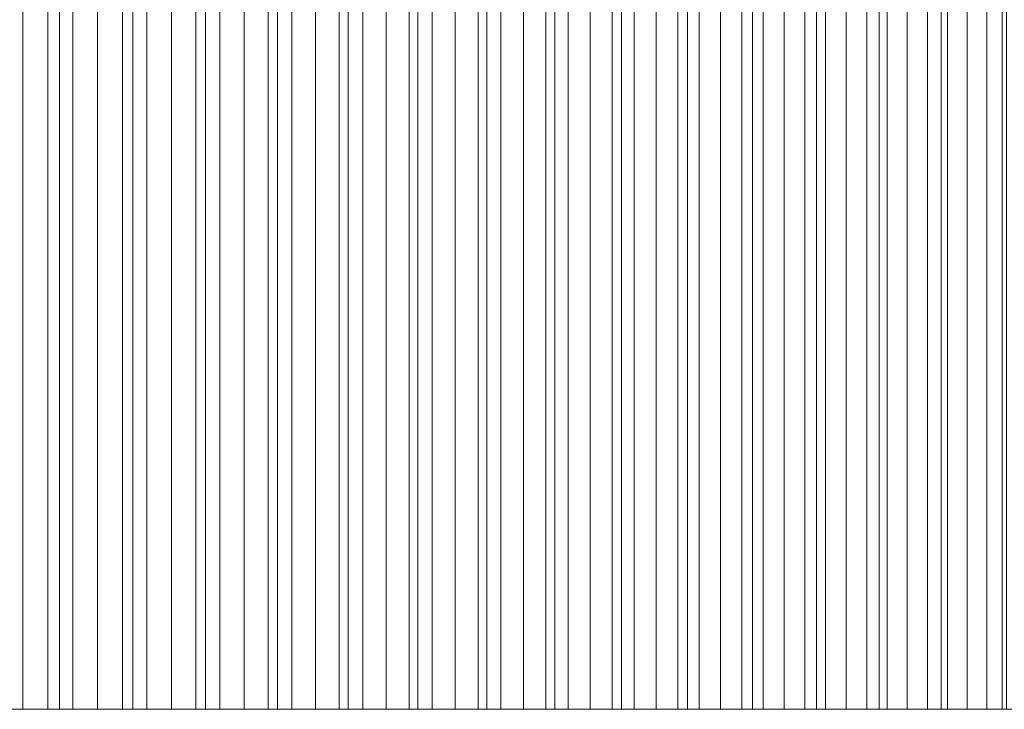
# Model space of a CAD drawing. Header units: centimetres. Extents: x -72 to 74, y -14 to 13.
# Tile 55 of 61: x 66.65 to 69.5, y 9.3 to 11.3. Entities that reach past the tile are written whole.
import ezdxf

# ---------------------------------------------------------------- set-up
doc = ezdxf.new("R2010")
doc.units = ezdxf.units.CM
doc.header["$LTSCALE"] = 2.54
doc.layers.add('Lucido design-1', color=7, linetype='Continuous')

# ---------------------------------------------------------------- blocks, each defined once
blk = doc.blocks.new('Gruppo-2-1')
at = {"color": 230, "linetype": 'Continuous', "lineweight": 9}
for points in [[(29.3447, 13.3, -58.895), (29.3447, 9.3, -58.895), (74.3955, 9.3, -58.895), (74.3955, 13.3, -58.895)], [(73.3955, 13.3, -57.895), (73.3955, 9.3, -57.895), (29.3447, 9.3, -57.895), (29.3447, 13.3, -57.895)], [(66.7602, 13.3, 121.1988), (66.7602, 9.3, 121.1988), (66.5439, 9.3, 121.5169), (66.5439, 13.3, 121.5169)], [(66.5808, 13.3, 119.6472), (66.5808, 9.3, 119.6472), (66.6539, 9.3, 119.5317), (66.6539, 13.3, 119.5317)], [(66.6539, 13.3, 119.5317), (66.6539, 9.3, 119.5317), (66.7267, 9.3, 119.4159), (66.7267, 13.3, 119.4159)], [(66.7267, 13.3, 119.4159), (66.7267, 9.3, 119.4159), (66.7991, 9.3, 119.2999), (66.7991, 13.3, 119.2999)], [(66.9737, 13.3, 120.8789), (66.9737, 9.3, 120.8789), (66.7602, 9.3, 121.1988), (66.7602, 13.3, 121.1988)], [(66.7991, 13.3, 119.2999), (66.7991, 9.3, 119.2999), (66.8712, 9.3, 119.1837), (66.8712, 13.3, 119.1837)], [(66.8712, 13.3, 119.1837), (66.8712, 9.3, 119.1837), (66.9429, 9.3, 119.0672), (66.9429, 13.3, 119.0672)], [(66.9429, 13.3, 119.0672), (66.9429, 9.3, 119.0672), (67.0142, 9.3, 118.9505), (67.0142, 13.3, 118.9505)], [(67.1845, 13.3, 120.5572), (67.1845, 9.3, 120.5572), (66.9737, 9.3, 120.8789), (66.9737, 13.3, 120.8789)], [(67.0142, 13.3, 118.9505), (67.0142, 9.3, 118.9505), (67.0852, 9.3, 118.8336), (67.0852, 13.3, 118.8336)], [(67.0852, 13.3, 118.8336), (67.0852, 9.3, 118.8336), (67.1558, 9.3, 118.7165), (67.1558, 13.3, 118.7165)], [(67.1558, 13.3, 118.7165), (67.1558, 9.3, 118.7165), (67.2261, 9.3, 118.5992), (67.2261, 13.3, 118.5992)], [(67.3925, 13.3, 120.2337), (67.3925, 9.3, 120.2337), (67.1845, 9.3, 120.5572), (67.1845, 13.3, 120.5572)], [(67.2261, 13.3, 118.5992), (67.2261, 9.3, 118.5992), (67.296, 9.3, 118.4816), (67.296, 13.3, 118.4816)], [(67.296, 13.3, 118.4816), (67.296, 9.3, 118.4816), (67.3655, 9.3, 118.3638), (67.3655, 13.3, 118.3638)], [(67.3655, 13.3, 118.3638), (67.3655, 9.3, 118.3638), (67.4346, 9.3, 118.2459), (67.4346, 13.3, 118.2459)], [(67.5978, 13.3, 119.9084), (67.5978, 9.3, 119.9084), (67.3925, 9.3, 120.2337), (67.3925, 13.3, 120.2337)], [(67.4346, 13.3, 118.2459), (67.4346, 9.3, 118.2459), (67.5034, 9.3, 118.1277), (67.5034, 13.3, 118.1277)], [(67.5034, 13.3, 118.1277), (67.5034, 9.3, 118.1277), (67.5718, 9.3, 118.0092), (67.5718, 13.3, 118.0092)], [(67.5718, 13.3, 118.0092), (67.5718, 9.3, 118.0092), (67.6399, 9.3, 117.8906), (67.6399, 13.3, 117.8906)], [(67.8003, 13.3, 119.5814), (67.8003, 9.3, 119.5814), (67.5978, 9.3, 119.9084), (67.5978, 13.3, 119.9084)], [(67.6399, 13.3, 117.8906), (67.6399, 9.3, 117.8906), (67.7076, 9.3, 117.7718), (67.7076, 13.3, 117.7718)], [(67.7076, 13.3, 117.7718), (67.7076, 9.3, 117.7718), (67.7749, 9.3, 117.6527), (67.7749, 13.3, 117.6527)], [(67.7749, 13.3, 117.6527), (67.7749, 9.3, 117.6527), (67.8418, 9.3, 117.5335), (67.8418, 13.3, 117.5335)], [(68, 13.3, 119.2527), (68, 9.3, 119.2527), (67.8003, 9.3, 119.5814), (67.8003, 13.3, 119.5814)], [(67.8418, 13.3, 117.5335), (67.8418, 9.3, 117.5335), (67.9084, 9.3, 117.414), (67.9084, 13.3, 117.414)], [(67.9084, 13.3, 117.414), (67.9084, 9.3, 117.414), (67.9746, 9.3, 117.2943), (67.9746, 13.3, 117.2943)], [(67.9746, 13.3, 117.2943), (67.9746, 9.3, 117.2943), (68.0404, 9.3, 117.1745), (68.0404, 13.3, 117.1745)], [(68.1968, 13.3, 118.9222), (68.1968, 9.3, 118.9222), (68, 9.3, 119.2527), (68, 13.3, 119.2527)], [(68.0404, 13.3, 117.1745), (68.0404, 9.3, 117.1745), (68.1059, 9.3, 117.0544), (68.1059, 13.3, 117.0544)], [(68.1059, 13.3, 117.0544), (68.1059, 9.3, 117.0544), (68.171, 9.3, 116.9341), (68.171, 13.3, 116.9341)], [(68.171, 13.3, 116.9341), (68.171, 9.3, 116.9341), (68.2357, 9.3, 116.8136), (68.2357, 13.3, 116.8136)], [(68.3908, 13.3, 118.5901), (68.3908, 9.3, 118.5901), (68.1968, 9.3, 118.9222), (68.1968, 13.3, 118.9222)], [(68.2357, 13.3, 116.8136), (68.2357, 9.3, 116.8136), (68.3, 9.3, 116.6929), (68.3, 13.3, 116.6929)], [(68.3, 13.3, 116.6929), (68.3, 9.3, 116.6929), (68.3639, 9.3, 116.5721), (68.3639, 13.3, 116.5721)], [(68.3639, 13.3, 116.5721), (68.3639, 9.3, 116.5721), (68.4275, 9.3, 116.451), (68.4275, 13.3, 116.451)], [(68.582, 13.3, 118.2564), (68.582, 9.3, 118.2564), (68.3908, 9.3, 118.5901), (68.3908, 13.3, 118.5901)], [(68.4275, 13.3, 116.451), (68.4275, 9.3, 116.451), (68.4907, 9.3, 116.3297), (68.4907, 13.3, 116.3297)], [(68.4907, 13.3, 116.3297), (68.4907, 9.3, 116.3297), (68.5536, 9.3, 116.2082), (68.5536, 13.3, 116.2082)], [(68.5536, 13.3, 116.2082), (68.5536, 9.3, 116.2082), (68.616, 9.3, 116.0866), (68.616, 13.3, 116.0866)], [(68.7703, 13.3, 117.921), (68.7703, 9.3, 117.921), (68.582, 9.3, 118.2564), (68.582, 13.3, 118.2564)], [(68.616, 13.3, 116.0866), (68.616, 9.3, 116.0866), (68.6781, 9.3, 115.9647), (68.6781, 13.3, 115.9647)], [(68.6781, 13.3, 115.9647), (68.6781, 9.3, 115.9647), (68.7398, 9.3, 115.8426), (68.7398, 13.3, 115.8426)], [(68.7398, 13.3, 115.8426), (68.7398, 9.3, 115.8426), (68.8011, 9.3, 115.7204), (68.8011, 13.3, 115.7204)], [(68.9558, 13.3, 117.584), (68.9558, 9.3, 117.584), (68.7703, 9.3, 117.921), (68.7703, 13.3, 117.921)], [(68.8011, 13.3, 115.7204), (68.8011, 9.3, 115.7204), (68.862, 9.3, 115.598), (68.862, 13.3, 115.598)], [(68.862, 13.3, 115.598), (68.862, 9.3, 115.598), (68.9226, 9.3, 115.4753), (68.9226, 13.3, 115.4753)], [(68.9226, 13.3, 115.4753), (68.9226, 9.3, 115.4753), (68.9827, 9.3, 115.3525), (68.9827, 13.3, 115.3525)], [(69.1384, 13.3, 117.2455), (69.1384, 9.3, 117.2455), (68.9558, 9.3, 117.584), (68.9558, 13.3, 117.584)], [(68.9827, 13.3, 115.3525), (68.9827, 9.3, 115.3525), (69.0425, 9.3, 115.2295), (69.0425, 13.3, 115.2295)], [(69.0425, 13.3, 115.2295), (69.0425, 9.3, 115.2295), (69.1019, 9.3, 115.1063), (69.1019, 13.3, 115.1063)], [(69.1019, 13.3, 115.1063), (69.1019, 9.3, 115.1063), (69.1609, 9.3, 114.983), (69.1609, 13.3, 114.983)], [(69.318, 13.3, 116.9054), (69.318, 9.3, 116.9054), (69.1384, 9.3, 117.2455), (69.1384, 13.3, 117.2455)], [(69.1609, 13.3, 114.983), (69.1609, 9.3, 114.983), (69.2196, 9.3, 114.8594), (69.2196, 13.3, 114.8594)], [(69.2196, 13.3, 114.8594), (69.2196, 9.3, 114.8594), (69.2778, 9.3, 114.7357), (69.2778, 13.3, 114.7357)], [(69.2778, 13.3, 114.7357), (69.2778, 9.3, 114.7357), (69.3357, 9.3, 114.6118), (69.3357, 13.3, 114.6118)], [(69.4948, 13.3, 116.5638), (69.4948, 9.3, 116.5638), (69.318, 9.3, 116.9054), (69.318, 13.3, 116.9054)], [(69.3357, 13.3, 114.6118), (69.3357, 9.3, 114.6118), (69.3932, 9.3, 114.4877), (69.3932, 13.3, 114.4877)], [(69.3932, 13.3, 114.4877), (69.3932, 9.3, 114.4877), (69.4503, 9.3, 114.3634), (69.4503, 13.3, 114.3634)], [(69.4503, 13.3, 114.3634), (69.4503, 9.3, 114.3634), (69.507, 9.3, 114.239), (69.507, 13.3, 114.239)], [(69.6686, 13.3, 116.2207), (69.6686, 9.3, 116.2207), (69.4948, 9.3, 116.5638), (69.4948, 13.3, 116.5638)]]:
    blk.add_3dface(points, dxfattribs=at)
for points, invisible_edges in [([(29.3447, 9.3, -58.895), (29.3447, 9.3, -57.895), (73.3955, 9.3, -57.895), (29.3447, 9.3, -58.895)], 12), ([(74.3955, 9.3, -58.895), (29.3447, 9.3, -58.895), (73.3955, 9.3, -57.895), (74.3955, 9.3, -58.895)], 14), ([(65.9064, 9.3, 120.6768), (66.5439, 9.3, 121.5169), (66.9737, 9.3, 120.8789), (65.9064, 9.3, 120.6768)], 15), ([(65.9828, 9.3, 120.5634), (65.9064, 9.3, 120.6768), (66.9737, 9.3, 120.8789), (65.9828, 9.3, 120.5634)], 14), ([(66.0588, 9.3, 120.4497), (65.9828, 9.3, 120.5634), (66.9737, 9.3, 120.8789), (66.0588, 9.3, 120.4497)], 14), ([(66.1344, 9.3, 120.3357), (66.0588, 9.3, 120.4497), (66.9737, 9.3, 120.8789), (66.1344, 9.3, 120.3357)], 14), ([(66.2097, 9.3, 120.2216), (66.1344, 9.3, 120.3357), (66.9737, 9.3, 120.8789), (66.2097, 9.3, 120.2216)], 14), ([(66.2846, 9.3, 120.1072), (66.2097, 9.3, 120.2216), (66.9737, 9.3, 120.8789), (66.2846, 9.3, 120.1072)], 14), ([(66.3592, 9.3, 119.9925), (66.2846, 9.3, 120.1072), (66.9737, 9.3, 120.8789), (66.3592, 9.3, 119.9925)], 14), ([(66.3592, 9.3, 119.9925), (66.9737, 9.3, 120.8789), (67.3925, 9.3, 120.2337), (66.3592, 9.3, 119.9925)], 15), ([(66.4334, 9.3, 119.8777), (66.3592, 9.3, 119.9925), (67.3925, 9.3, 120.2337), (66.4334, 9.3, 119.8777)], 14), ([(66.5073, 9.3, 119.7626), (66.4334, 9.3, 119.8777), (67.3925, 9.3, 120.2337), (66.5073, 9.3, 119.7626)], 14), ([(66.5808, 9.3, 119.6472), (66.5073, 9.3, 119.7626), (67.3925, 9.3, 120.2337), (66.5808, 9.3, 119.6472)], 14), ([(66.5439, 9.3, 121.5169), (66.7602, 9.3, 121.1988), (66.9737, 9.3, 120.8789), (66.5439, 9.3, 121.5169)], 12), ([(66.6539, 9.3, 119.5317), (66.5808, 9.3, 119.6472), (67.3925, 9.3, 120.2337), (66.6539, 9.3, 119.5317)], 14), ([(66.6539, 9.3, 119.5317), (67.3925, 9.3, 120.2337), (67.5978, 9.3, 119.9084), (66.6539, 9.3, 119.5317)], 13), ([(66.7267, 9.3, 119.4159), (66.6539, 9.3, 119.5317), (67.5978, 9.3, 119.9084), (66.7267, 9.3, 119.4159)], 14), ([(66.7991, 9.3, 119.2999), (66.7267, 9.3, 119.4159), (67.5978, 9.3, 119.9084), (66.7991, 9.3, 119.2999)], 14), ([(66.8712, 9.3, 119.1837), (66.7991, 9.3, 119.2999), (67.5978, 9.3, 119.9084), (66.8712, 9.3, 119.1837)], 14), ([(66.9429, 9.3, 119.0672), (66.8712, 9.3, 119.1837), (67.5978, 9.3, 119.9084), (66.9429, 9.3, 119.0672)], 14), ([(66.9429, 9.3, 119.0672), (67.5978, 9.3, 119.9084), (68, 9.3, 119.2527), (66.9429, 9.3, 119.0672)], 15), ([(67.0142, 9.3, 118.9505), (66.9429, 9.3, 119.0672), (68, 9.3, 119.2527), (67.0142, 9.3, 118.9505)], 14), ([(66.9737, 9.3, 120.8789), (67.1845, 9.3, 120.5572), (67.3925, 9.3, 120.2337), (66.9737, 9.3, 120.8789)], 12), ([(67.0852, 9.3, 118.8336), (67.0142, 9.3, 118.9505), (68, 9.3, 119.2527), (67.0852, 9.3, 118.8336)], 14), ([(67.1558, 9.3, 118.7165), (67.0852, 9.3, 118.8336), (68, 9.3, 119.2527), (67.1558, 9.3, 118.7165)], 14), ([(67.2261, 9.3, 118.5992), (67.1558, 9.3, 118.7165), (68, 9.3, 119.2527), (67.2261, 9.3, 118.5992)], 14), ([(67.2261, 9.3, 118.5992), (68, 9.3, 119.2527), (68.1968, 9.3, 118.9222), (67.2261, 9.3, 118.5992)], 13), ([(67.296, 9.3, 118.4816), (67.2261, 9.3, 118.5992), (68.1968, 9.3, 118.9222), (67.296, 9.3, 118.4816)], 14), ([(67.3655, 9.3, 118.3638), (67.296, 9.3, 118.4816), (68.1968, 9.3, 118.9222), (67.3655, 9.3, 118.3638)], 14), ([(67.4346, 9.3, 118.2459), (67.3655, 9.3, 118.3638), (68.1968, 9.3, 118.9222), (67.4346, 9.3, 118.2459)], 14), ([(67.5034, 9.3, 118.1277), (67.4346, 9.3, 118.2459), (68.1968, 9.3, 118.9222), (67.5034, 9.3, 118.1277)], 14), ([(67.5034, 9.3, 118.1277), (68.1968, 9.3, 118.9222), (68.582, 9.3, 118.2564), (67.5034, 9.3, 118.1277)], 15), ([(67.5718, 9.3, 118.0092), (67.5034, 9.3, 118.1277), (68.582, 9.3, 118.2564), (67.5718, 9.3, 118.0092)], 14), ([(67.6399, 9.3, 117.8906), (67.5718, 9.3, 118.0092), (68.582, 9.3, 118.2564), (67.6399, 9.3, 117.8906)], 14), ([(67.5978, 9.3, 119.9084), (67.8003, 9.3, 119.5814), (68, 9.3, 119.2527), (67.5978, 9.3, 119.9084)], 12), ([(67.7076, 9.3, 117.7718), (67.6399, 9.3, 117.8906), (68.582, 9.3, 118.2564), (67.7076, 9.3, 117.7718)], 14), ([(67.7749, 9.3, 117.6527), (67.7076, 9.3, 117.7718), (68.582, 9.3, 118.2564), (67.7749, 9.3, 117.6527)], 14), ([(67.8418, 9.3, 117.5335), (67.7749, 9.3, 117.6527), (68.582, 9.3, 118.2564), (67.8418, 9.3, 117.5335)], 14), ([(67.9084, 9.3, 117.414), (67.8418, 9.3, 117.5335), (68.582, 9.3, 118.2564), (67.9084, 9.3, 117.414)], 14), ([(67.9084, 9.3, 117.414), (68.582, 9.3, 118.2564), (68.9558, 9.3, 117.584), (67.9084, 9.3, 117.414)], 15), ([(67.9746, 9.3, 117.2943), (67.9084, 9.3, 117.414), (68.9558, 9.3, 117.584), (67.9746, 9.3, 117.2943)], 14), ([(68.0404, 9.3, 117.1745), (67.9746, 9.3, 117.2943), (68.9558, 9.3, 117.584), (68.0404, 9.3, 117.1745)], 14), ([(68.1059, 9.3, 117.0544), (68.0404, 9.3, 117.1745), (68.9558, 9.3, 117.584), (68.1059, 9.3, 117.0544)], 14), ([(68.171, 9.3, 116.9341), (68.1059, 9.3, 117.0544), (68.9558, 9.3, 117.584), (68.171, 9.3, 116.9341)], 14), ([(68.171, 9.3, 116.9341), (68.9558, 9.3, 117.584), (69.1384, 9.3, 117.2455), (68.171, 9.3, 116.9341)], 13), ([(68.2357, 9.3, 116.8136), (68.171, 9.3, 116.9341), (69.1384, 9.3, 117.2455), (68.2357, 9.3, 116.8136)], 14), ([(68.1968, 9.3, 118.9222), (68.3908, 9.3, 118.5901), (68.582, 9.3, 118.2564), (68.1968, 9.3, 118.9222)], 12), ([(68.3, 9.3, 116.6929), (68.2357, 9.3, 116.8136), (69.1384, 9.3, 117.2455), (68.3, 9.3, 116.6929)], 14), ([(68.3639, 9.3, 116.5721), (68.3, 9.3, 116.6929), (69.1384, 9.3, 117.2455), (68.3639, 9.3, 116.5721)], 14), ([(68.4275, 9.3, 116.451), (68.3639, 9.3, 116.5721), (69.1384, 9.3, 117.2455), (68.4275, 9.3, 116.451)], 14), ([(68.4275, 9.3, 116.451), (69.1384, 9.3, 117.2455), (69.4948, 9.3, 116.5638), (68.4275, 9.3, 116.451)], 15), ([(68.4907, 9.3, 116.3297), (68.4275, 9.3, 116.451), (69.4948, 9.3, 116.5638), (68.4907, 9.3, 116.3297)], 14), ([(68.5536, 9.3, 116.2082), (68.4907, 9.3, 116.3297), (69.4948, 9.3, 116.5638), (68.5536, 9.3, 116.2082)], 14), ([(68.616, 9.3, 116.0866), (68.5536, 9.3, 116.2082), (69.4948, 9.3, 116.5638), (68.616, 9.3, 116.0866)], 14), ([(68.582, 9.3, 118.2564), (68.7703, 9.3, 117.921), (68.9558, 9.3, 117.584), (68.582, 9.3, 118.2564)], 12), ([(68.6781, 9.3, 115.9647), (68.616, 9.3, 116.0866), (69.4948, 9.3, 116.5638), (68.6781, 9.3, 115.9647)], 14), ([(68.7398, 9.3, 115.8426), (68.6781, 9.3, 115.9647), (69.4948, 9.3, 116.5638), (68.7398, 9.3, 115.8426)], 14), ([(68.8011, 9.3, 115.7204), (68.7398, 9.3, 115.8426), (69.4948, 9.3, 116.5638), (68.8011, 9.3, 115.7204)], 14), ([(68.8011, 9.3, 115.7204), (69.4948, 9.3, 116.5638), (69.8395, 9.3, 115.8761), (68.8011, 9.3, 115.7204)], 15), ([(68.862, 9.3, 115.598), (68.8011, 9.3, 115.7204), (69.8395, 9.3, 115.8761), (68.862, 9.3, 115.598)], 14), ([(68.9226, 9.3, 115.4753), (68.862, 9.3, 115.598), (69.8395, 9.3, 115.8761), (68.9226, 9.3, 115.4753)], 14), ([(68.9827, 9.3, 115.3525), (68.9226, 9.3, 115.4753), (69.8395, 9.3, 115.8761), (68.9827, 9.3, 115.3525)], 14), ([(69.0425, 9.3, 115.2295), (68.9827, 9.3, 115.3525), (69.8395, 9.3, 115.8761), (69.0425, 9.3, 115.2295)], 14), ([(69.1019, 9.3, 115.1063), (69.0425, 9.3, 115.2295), (69.8395, 9.3, 115.8761), (69.1019, 9.3, 115.1063)], 14), ([(69.1019, 9.3, 115.1063), (69.8395, 9.3, 115.8761), (70.1724, 9.3, 115.1826), (69.1019, 9.3, 115.1063)], 15), ([(69.1609, 9.3, 114.983), (69.1019, 9.3, 115.1063), (70.1724, 9.3, 115.1826), (69.1609, 9.3, 114.983)], 14), ([(69.1384, 9.3, 117.2455), (69.318, 9.3, 116.9054), (69.4948, 9.3, 116.5638), (69.1384, 9.3, 117.2455)], 12), ([(69.2196, 9.3, 114.8594), (69.1609, 9.3, 114.983), (70.1724, 9.3, 115.1826), (69.2196, 9.3, 114.8594)], 14), ([(69.2778, 9.3, 114.7357), (69.2196, 9.3, 114.8594), (70.1724, 9.3, 115.1826), (69.2778, 9.3, 114.7357)], 14), ([(69.3357, 9.3, 114.6118), (69.2778, 9.3, 114.7357), (70.1724, 9.3, 115.1826), (69.3357, 9.3, 114.6118)], 14), ([(69.3357, 9.3, 114.6118), (70.1724, 9.3, 115.1826), (70.3344, 9.3, 114.8338), (69.3357, 9.3, 114.6118)], 13), ([(69.3932, 9.3, 114.4877), (69.3357, 9.3, 114.6118), (70.3344, 9.3, 114.8338), (69.3932, 9.3, 114.4877)], 14), ([(69.4503, 9.3, 114.3634), (69.3932, 9.3, 114.4877), (70.3344, 9.3, 114.8338), (69.4503, 9.3, 114.3634)], 14), ([(69.507, 9.3, 114.239), (69.4503, 9.3, 114.3634), (70.3344, 9.3, 114.8338), (69.507, 9.3, 114.239)], 14), ([(69.4948, 9.3, 116.5638), (69.6686, 9.3, 116.2207), (69.8395, 9.3, 115.8761), (69.4948, 9.3, 116.5638)], 12)]:
    blk.add_3dface(points, dxfattribs=dict(at, invisible_edges=invisible_edges))
blk = doc.blocks.new('Gruppo-3-1')
at = {"color": 230}
blk.add_blockref('Gruppo-2-1', (0, 0), dxfattribs=at)

msp = doc.modelspace()

# ---------------------------------------------------------------- block references
at = {"layer": 'Lucido design-1', "color": 230, "true_color": 0xff0066}
msp.add_blockref('Gruppo-3-1', (0, 0), dxfattribs=at)

doc.saveas('drawing.dxf')
